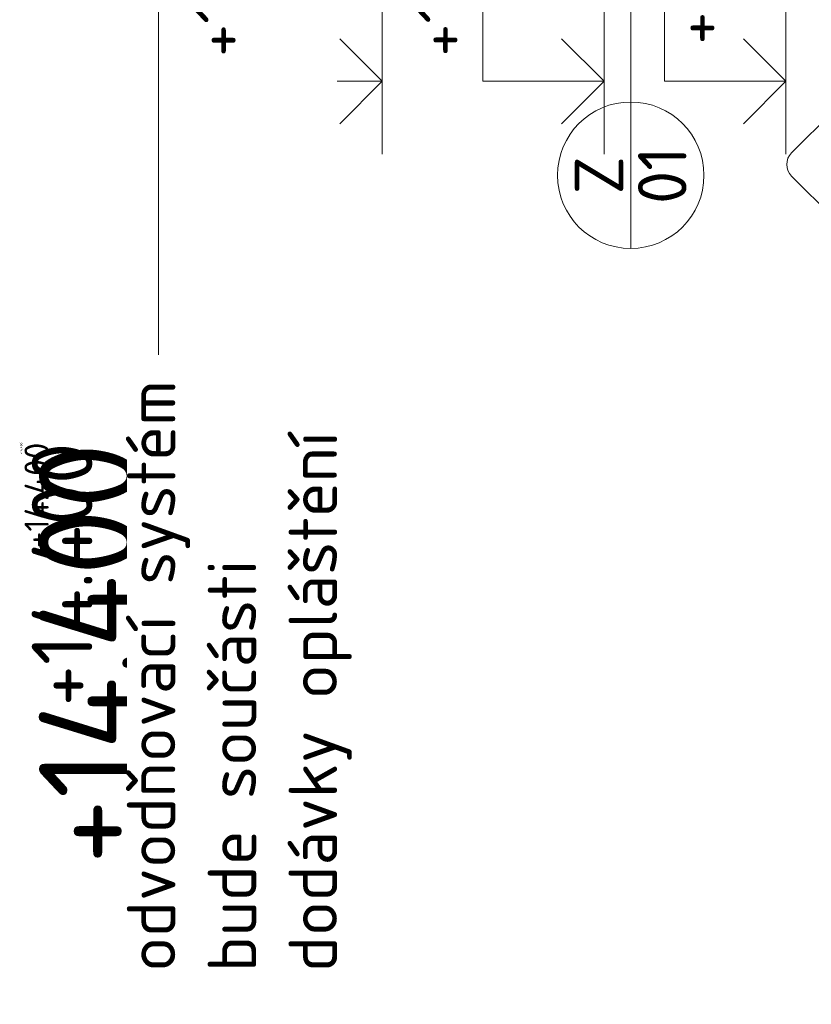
# Model space of a CAD drawing. Header units: millimetres. Extents: x -916886 to 3713765, y -2985421 to 1675785.
# Tile 179 of 256: x 202875 to 209405, y 174597 to 182718. Entities that reach past the tile are written whole.
import ezdxf
from ezdxf import colors
from ezdxf.entities.mleader import LeaderData, LeaderLine
from ezdxf.enums import TextEntityAlignment as Align
from ezdxf.math import Vec2, Vec3

# ---------------------------------------------------------------- set-up
doc = ezdxf.new("R2010")
doc.units = ezdxf.units.MM
for name, color, linetype in [('0 @ 1', 7, 'Continuous'), ('0 @ 10', 7, 'Continuous'), ('0 @ 100', 7, 'Continuous'), ('0 @ 200', 7, 'Continuous'), ('0 @ 250 (1)', 7, 'Continuous'), ('0 @ 250 (2)', 7, 'Continuous'), ('0 @ 400', 7, 'Continuous')]:
    doc.layers.add(name, color=color, linetype=linetype)
for name, color, linetype, lineweight in [('A99_N_koty-200-vysk', 6, 'Continuous', 9), ('A99_N_txt-popis-50', 240, 'Continuous', 9), ('A99_N_txt-popis-50 @ 200', 240, 'Continuous', 9), ('A99_N_znaceni 200', 5, 'Continuous', 5), ('A99_S_kce-pohl', 7, 'Continuous', 5)]:
    doc.layers.add(name, color=color, linetype=linetype, lineweight=lineweight)
doc.styles.add('A99_kota', font='isocpeur.ttf', dxfattribs={"height": 2})
doc.styles.add('A99_popis', font='isocpeur.ttf')

# ---------------------------------------------------------------- blocks, each defined once
blk = doc.blocks.new('*U105')
at = {"color": 0, "linetype": 'ByBlock', "lineweight": -2}
blk.add_line((-3, 0), (7, 0), dxfattribs=at)
for points in [[(0, 0), (0, 5), (0, 5), (9.7, 5)], [(-1.75, 1.75), (0, 0), (1.75, 1.75)]]:
    blk.add_lwpolyline(points, dxfattribs=at)
at = {"color": 0, "linetype": 'ByBlock', "lineweight": -2, "style": 'A99_kota'}
blk.add_attdef('POPIS', text='', height=2, rotation=360, dxfattribs=at).set_placement((9.2, 5.5), align=Align.BOTTOM_RIGHT)
blk.add_attdef('VYSKA', text='', height=2, rotation=360, dxfattribs=at).set_placement((9.2, 4.25), align=Align.TOP_RIGHT)
blk = doc.blocks.new('*U5610')
at = {"layer": 'A99_N_koty-200-vysk', "lineweight": 5, "xscale": 200, "yscale": 200, "zscale": 200, "rotation": 90.00000000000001}
blk.add_blockref('*U105', (209195, 182210), dxfattribs=at)
blk.add_blockref('*U105', (209195, 182210), dxfattribs=at)
blk.add_blockref('*U105', (209195, 182210), dxfattribs=at)
blk.add_blockref('*U105', (209195, 182210), dxfattribs=at)
blk.add_blockref('*U105', (209195, 182210), dxfattribs=at)
blk.add_blockref('*U105', (209195, 182210), dxfattribs=at)
at = {"layer": 'A99_N_koty-200-vysk', "lineweight": 5}
ref = blk.add_blockref('*U105', (209195, 182210), dxfattribs=dict(at, xscale=200, yscale=200, zscale=200, rotation=90.00000000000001))
ref.add_attrib('VYSKA', '+9,770', dxfattribs={"layer": '0 @ 200', "color": 0, "linetype": 'ByBlock', "lineweight": -2, "height": 400, "rotation": 90, "style": 'A99_kota'}).set_placement((208265, 184050), align=Align.TOP_RIGHT)
blk = doc.blocks.new('*U33')
at = {"color": 0, "linetype": 'ByBlock', "lineweight": -2}
blk.add_line((-3, 0), (7, 0), dxfattribs=at)
for points in [[(0, 0), (0, 5), (0, 5), (9.7, 5)], [(-1.75, 1.75), (0, 0), (1.75, 1.75)]]:
    blk.add_lwpolyline(points, dxfattribs=at)
at = {"color": 0, "linetype": 'ByBlock', "lineweight": -2, "style": 'A99_kota'}
for tag, p in [('VYSKA', (9.2, 7.75)), ('POPIS', (9.2, 4.5))]:
    blk.add_attdef(tag, text='', height=2, dxfattribs=at).set_placement(p, align=Align.TOP_RIGHT)
blk = doc.blocks.new('*U5611')
at = {"layer": 'A99_N_koty-200-vysk', "lineweight": 5, "xscale": 200, "yscale": 200, "zscale": 200, "rotation": 90.00000000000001}
blk.add_blockref('*U33', (207695, 182210), dxfattribs=at)
blk.add_blockref('*U33', (207695, 182210), dxfattribs=at)
blk.add_blockref('*U33', (207695, 182210), dxfattribs=at)
blk.add_blockref('*U33', (207695, 182210), dxfattribs=at)
blk.add_blockref('*U33', (207695, 182210), dxfattribs=at)
blk.add_blockref('*U33', (207695, 182210), dxfattribs=at)
at = {"layer": 'A99_N_koty-200-vysk', "lineweight": 5}
ref = blk.add_blockref('*U33', (207695, 182210), dxfattribs=dict(at, xscale=200, yscale=200, zscale=200, rotation=90.00000000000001))
ref.add_attrib('VYSKA', '+11,270', dxfattribs={"layer": '0 @ 200', "color": 0, "linetype": 'ByBlock', "lineweight": -2, "height": 400, "rotation": 90, "style": 'A99_kota'}).set_placement((206145, 184050), align=Align.TOP_RIGHT)
blk = doc.blocks.new('*U5612')
at = {"layer": 'A99_N_koty-200-vysk', "lineweight": 5, "xscale": 200, "yscale": 200, "zscale": 200, "rotation": 90.00000000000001}
blk.add_blockref('*U33', (205865, 182210), dxfattribs=at)
blk.add_blockref('*U33', (205865, 182210), dxfattribs=at)
blk.add_blockref('*U33', (205865, 182210), dxfattribs=at)
blk.add_blockref('*U33', (205865, 182210), dxfattribs=at)
blk.add_blockref('*U33', (205865, 182210), dxfattribs=at)
blk.add_blockref('*U33', (205865, 182210), dxfattribs=at)
at = {"layer": 'A99_N_koty-200-vysk', "lineweight": 5}
ref = blk.add_blockref('*U33', (205865, 182210), dxfattribs=dict(at, xscale=200, yscale=200, zscale=200, rotation=90.00000000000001))
ref.add_attrib('VYSKA', '+13,100', dxfattribs={"layer": '0 @ 200', "color": 0, "linetype": 'ByBlock', "lineweight": -2, "height": 400, "rotation": 90, "style": 'A99_kota'}).set_placement((204315, 184050), align=Align.TOP_RIGHT)
blk = doc.blocks.new('*U44')
at = {"color": 0, "linetype": 'ByBlock', "lineweight": -2, "style": 'A99_kota'}
for tag, p in [('VYSKA', (9.2, 8.45)), ('POPIS', (9.2, 5.2))]:
    blk.add_attdef(tag, text='', height=2, dxfattribs=at).set_placement(p, align=Align.TOP_RIGHT)
blk = doc.blocks.new('*U5626')
at = {"layer": 'A99_N_koty-200-vysk', "lineweight": 5}
ref = blk.add_blockref('*U44', (204564.8, 215920), dxfattribs=dict(at, xscale=200, yscale=200, zscale=200, rotation=90.00000000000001))
ref.add_attrib('VYSKA', '+14.400', dxfattribs={"layer": '0 @ 1', "color": 0, "linetype": 'ByBlock', "lineweight": -2, "height": 2, "rotation": 90, "style": 'A99_kota'}).set_placement((202875.2, 179230), align=Align.TOP_RIGHT)
ref = blk.add_blockref('*U44', (204564.8, 215920), dxfattribs=dict(at, xscale=200, yscale=200, zscale=200, rotation=90.00000000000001))
ref.add_attrib('VYSKA', '+14.400', dxfattribs={"layer": '0 @ 10', "color": 0, "linetype": 'ByBlock', "lineweight": -2, "height": 20, "rotation": 90, "style": 'A99_kota'}).set_placement((202878.8, 179230), align=Align.TOP_RIGHT)
ref = blk.add_blockref('*U44', (204564.8, 215920), dxfattribs=dict(at, xscale=200, yscale=200, zscale=200, rotation=90.00000000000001))
ref.add_attrib('VYSKA', '+14.400', dxfattribs={"layer": '0 @ 100', "color": 0, "linetype": 'ByBlock', "lineweight": -2, "height": 200, "rotation": 90, "style": 'A99_kota'}).set_placement((202914.8, 179230), align=Align.TOP_RIGHT)
ref = blk.add_blockref('*U44', (204564.8, 215920), dxfattribs=dict(at, xscale=200, yscale=200, zscale=200, rotation=90.00000000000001))
ref.add_attrib('VYSKA', '+14.400', dxfattribs={"layer": '0 @ 250 (1)', "color": 0, "linetype": 'ByBlock', "lineweight": -2, "height": 500, "rotation": 90, "style": 'A99_kota'}).set_placement((202974.8, 179230), align=Align.TOP_RIGHT)
ref = blk.add_blockref('*U44', (204564.8, 215920), dxfattribs=dict(at, xscale=200, yscale=200, zscale=200, rotation=90.00000000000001))
ref.add_attrib('VYSKA', '+14.400', dxfattribs={"layer": '0 @ 250 (2)', "color": 0, "linetype": 'ByBlock', "lineweight": -2, "height": 500, "rotation": 90, "style": 'A99_kota'}).set_placement((202974.8, 179230), align=Align.TOP_RIGHT)
ref = blk.add_blockref('*U44', (204564.8, 215920), dxfattribs=dict(at, xscale=200, yscale=200, zscale=200, rotation=90.00000000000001))
ref.add_attrib('VYSKA', '+14.400', dxfattribs={"layer": '0 @ 400', "color": 0, "linetype": 'ByBlock', "lineweight": -2, "height": 800, "rotation": 90, "style": 'A99_kota'}).set_placement((203034.8, 179230), align=Align.TOP_RIGHT)
blk = doc.blocks.new('*U71')
at = {"color": 0}
for p, q in [((-0.721, 4.139), (-4.149, 0.711)), ((4.139, 0.711), (0.711, 4.139)), ((4.436, -0.005), (31.7, -0.005)), ((-4.149, -0.721), (-0.721, -4.149)), ((0.711, -4.149), (4.139, -0.721))]:
    blk.add_line(p, q, dxfattribs=at)
for centre, start, end in [((-0.005, 3.424), 45, 135), ((-3.433, -0.005), 135, 225), ((3.424, -0.005), 315, 45), ((-0.005, -3.433), 225, 315)]:
    blk.add_arc(centre, 1.012, start, end, dxfattribs=at)
at = {"color": 0, "linetype": 'ByBlock', "style": 'A99_popis', "width": 0.953108}
blk.add_attdef('SKLADBA', text='', height=3, rotation=0.01026, dxfattribs=at).set_placement((-2.863, -1.506), (2.855, -1.505), align=Align.FIT)
blk = doc.blocks.new('*U20')
at = {"color": 0, "linetype": 'ByBlock'}
blk.add_line((-3.02, 0), (3.02, 0), dxfattribs=at)
blk.add_circle((0, 0), 3.02, dxfattribs=at)
at = {"color": 0, "linetype": 'ByBlock', "style": 'A99_popis'}
for tag, p in [('KATEGORIE', (0, 1.31)), ('PRVEK', (0, -1.298))]:
    blk.add_attdef(tag, text='', height=2, dxfattribs=at).set_placement(p, align=Align.MIDDLE_CENTER)
blk = doc.blocks.new('*U5074')
at = {"layer": 'A99_N_txt-popis-50 @ 200', "lineweight": 9}
ml = blk.add_multileader_mtext('Standard', dxfattribs=at)
ml.set_content('\\A1;{\\C256;odvodňovací systém \\Pbude součásti \\Pdodávky opláštění}', color=1, style='A99_popis')
ml.set_leader_properties(color=256, linetype='ByLayer', lineweight=-1)
ml.build(insert=Vec2(0, 0))
ml.multileader.update_dxf_attribs({"dogleg_length": 1, "arrow_head_size": 300, "scale": 200})
ctx = ml.context
ctx.base_point, ctx.scale, ctx.char_height, ctx.arrow_head_size, ctx.landing_gap_size, ctx.plane_origin, ctx.plane_x_axis, ctx.plane_y_axis = Vec3(204020, -12035), 200, 400, 300, 250, Vec3(208175.1, -8522.5), Vec3(0, 1), Vec3(-1, 0)
notes = []
notes.append((ctx, [(1, (1, 1, 0), (204020, -1805), (0, -1), 4890, [(0, [(205935.3, -1130)], 0, [])])]))
ctx.mtext.insert, ctx.mtext.text_direction, ctx.mtext.rotation, ctx.mtext.width, ctx.mtext.defined_height, ctx.mtext.flow_direction = Vec3(203760, -11785), Vec3(0, 1), 1.570796, 5020, 63.5, 5
ctx.mtext.has_bg_fill, ctx.mtext.bg_color, ctx.mtext.bg_scale_factor, ctx.mtext.bg_transparency, ctx.mtext.use_window_bg_color = 1, -1073741824, 1, 0, 1
for ctx, leaders in notes:
    for number, flags, end, landing, length, lines in leaders:
        leader = LeaderData()
        leader.index, (leader.has_last_leader_line, leader.has_dogleg_vector, leader.attachment_direction) = number, flags
        leader.last_leader_point, leader.dogleg_vector, leader.dogleg_length = Vec3(end), Vec3(landing), length
        for number, points, colour, breaks in lines:
            line = LeaderLine()
            line.index, line.vertices, line.color, line.breaks = number, Vec3.list(points), colors.encode_raw_color(colour), breaks
            leader.lines.append(line)
        ctx.leaders.append(leader)
blk = doc.blocks.new('*U5268')
at = {"layer": 'A99_N_txt-popis-50 @ 200', "lineweight": 9}
ml = blk.add_multileader_mtext('Standard', dxfattribs=at)
ml.set_content('\\A1;{\\C256;odvodňovací systém \\Pbude součásti \\Pdodávky opláštění}', color=1, style='A99_popis')
ml.set_leader_properties(color=256, linetype='ByLayer', lineweight=-1)
ml.build(insert=Vec2(0, 0))
ml.multileader.update_dxf_attribs({"dogleg_length": 1, "arrow_head_size": 300, "scale": 200})
ctx = ml.context
ctx.base_point, ctx.scale, ctx.char_height, ctx.arrow_head_size, ctx.landing_gap_size, ctx.plane_origin, ctx.plane_x_axis, ctx.plane_y_axis = Vec3(204020, 174615), 200, 400, 300, 250, Vec3(208175.1, 178127.5), Vec3(0, 1), Vec3(-1, 0)
notes = []
notes.append((ctx, [(1, (1, 1, 0), (204020, 184845), (0, -1), 4890, [(0, [(205935.3, 185520)], 0, [])])]))
ctx.mtext.insert, ctx.mtext.text_direction, ctx.mtext.rotation, ctx.mtext.width, ctx.mtext.defined_height, ctx.mtext.flow_direction = Vec3(203760, 174865), Vec3(0, 1), 1.570796, 5020, 63.5, 5
ctx.mtext.has_bg_fill, ctx.mtext.bg_color, ctx.mtext.bg_scale_factor, ctx.mtext.bg_transparency, ctx.mtext.use_window_bg_color = 1, -1073741824, 1, 0, 1
for ctx, leaders in notes:
    for number, flags, end, landing, length, lines in leaders:
        leader = LeaderData()
        leader.index, (leader.has_last_leader_line, leader.has_dogleg_vector, leader.attachment_direction) = number, flags
        leader.last_leader_point, leader.dogleg_vector, leader.dogleg_length = Vec3(end), Vec3(landing), length
        for number, points, colour, breaks in lines:
            line = LeaderLine()
            line.index, line.vertices, line.color, line.breaks = number, Vec3.list(points), colors.encode_raw_color(colour), breaks
            leader.lines.append(line)
        ctx.leaders.append(leader)

msp = doc.modelspace()

# ---------------------------------------------------------------- linework, layer by layer
at = {"layer": 'A99_N_znaceni 200'}
msp.add_lwpolyline([(207913.7, 185780), (207915.4, 182039)], dxfattribs=at)

# ---------------------------------------------------------------- block references
at = {"layer": 'A99_N_txt-popis-50', "color": 4, "linetype": 'Continuous', "lineweight": 0}
msp.add_blockref('*U5074', (0, 0), dxfattribs=at)
at = {"layer": 'A99_N_znaceni 200', "lineweight": 5}
ref = msp.add_blockref('*U71', (209793.5, 181524.4), dxfattribs=dict(at, xscale=133.3, yscale=133.3, zscale=133.3, rotation=89.99999999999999))
ref.add_attrib('SKLADBA', 'O/01', dxfattribs={"layer": '0', "color": 0, "linetype": 'ByBlock', "height": 400, "rotation": 90.01026, "style": 'A99_popis', "width": 0.705829}).set_placement((209994.2, 181142.7), (209994.1, 181905), align=Align.FIT)
at = {"layer": 'A99_N_znaceni 200', "xscale": 200, "yscale": 200, "zscale": 200, "rotation": 90.00000000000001}
msp.add_blockref('*U20', (207915.7, 181435), dxfattribs=at).add_auto_attribs({'KATEGORIE': 'Z', 'PRVEK': '01'})
at = {"layer": 'A99_S_kce-pohl', "color": 4, "linetype": 'Continuous', "lineweight": 0}
for name in ['*U5610', '*U5611']:
    msp.add_blockref(name, (0, 0), dxfattribs=at)

# ---------------------------------------------------------------- next in the draw order: block references
for name in ['*U5626', '*U5612']:
    msp.add_blockref(name, (0, 0), dxfattribs=at)

# ---------------------------------------------------------------- next in the draw order: block references
at = {"layer": 'A99_N_txt-popis-50', "color": 4, "linetype": 'Continuous', "lineweight": 0}
msp.add_blockref('*U5268', (0, 0), dxfattribs=at)

doc.saveas('drawing.dxf')
